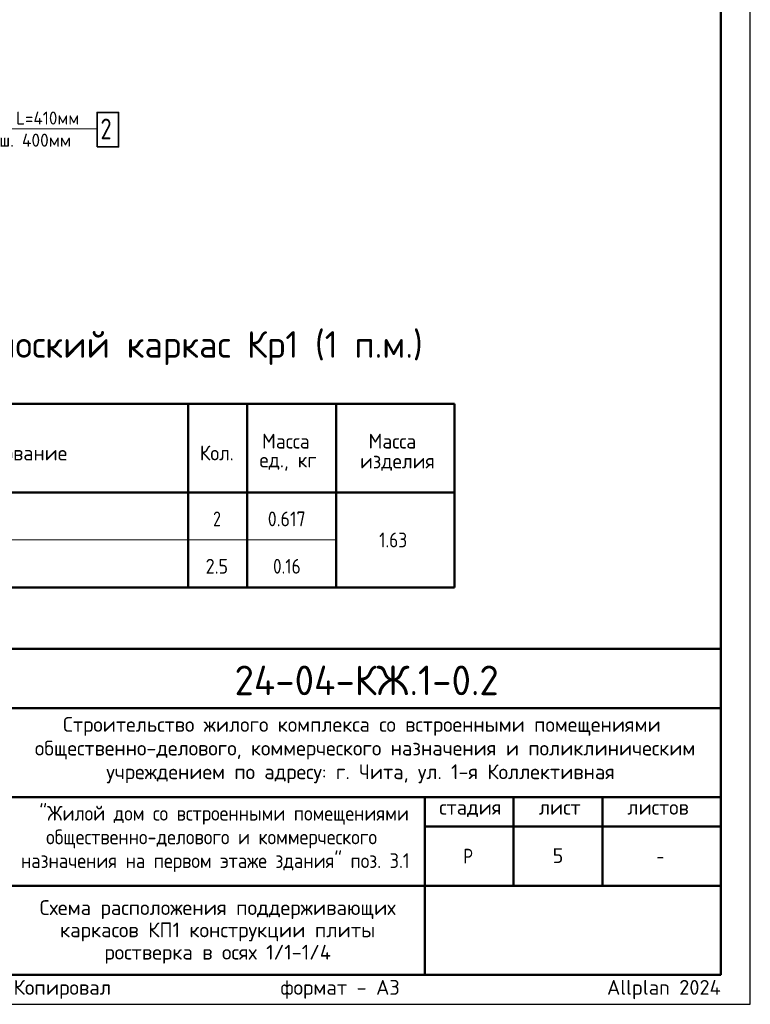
# Model space of a CAD drawing. Header units: millimetres. Extents: x 0 to 42000, y 0 to 29700.
# Tile 6 of 7: x 29655 to 42000, y 0 to 16625. Entities that reach past the tile are written whole.
import ezdxf

# ---------------------------------------------------------------- set-up
doc = ezdxf.new("R2010")
doc.units = ezdxf.units.MM
for name, color, linetype, lineweight in [('Standard', 7, 'Continuous', 25), ('Надписи', 7, 'Continuous', 25), ('Общий01', 7, 'Continuous', 13), ('Текст_ общее', 7, 'Continuous', 25)]:
    doc.layers.add(name, color=color, linetype=linetype, lineweight=lineweight)
doc.styles.add('ISOCPEUR', font='txt')

msp = doc.modelspace()

# ---------------------------------------------------------------- linework, layer by layer
at = {"layer": 'Standard', "color": 7, "linetype": 'Continuous', "lineweight": 50, "transparency": 33554687}
for p, q in [((23000, 10140), (37000, 10140)), ((32500, 10140), (32500, 7040)), ((33500, 10140), (33500, 7040)), ((35000, 10140), (35000, 7040)), ((37000, 10140), (37000, 7040)), ((23000, 8640), (37000, 8640)), ((23000, 8640), (37000, 8640)), ((23000, 8640), (37000, 8640)), ((23000, 7040), (37000, 7040)), ((23000, 6000), (41500, 6000)), ((29500, 5000), (41500, 5000)), ((29500, 3500), (41500, 3500)), ((36500, 2000), (36500, 3500)), ((38000, 2000), (38000, 3500)), ((39500, 2000), (39500, 3500)), ((36500, 3000), (41500, 3000)), ((29500, 2000), (41500, 2000)), ((36500, 500), (36500, 2000)), ((36500, 500), (36500, 2000))]:
    msp.add_line(p, q, dxfattribs=at)
at = {"layer": 'Standard', "color": 7, "linetype": 'Continuous', "lineweight": 25, "transparency": 33554687}
for p, q in [((41500, 500), (41500, 6000)), ((23000, 500), (41500, 500)), ((23000, 500), (41500, 500)), ((23000, 500), (41500, 500))]:
    msp.add_line(p, q, dxfattribs=at)
msp.add_lwpolyline([(0, 0), (42000, 0), (42000, 29700), (0, 29700), (0, 0)], close=True, dxfattribs=at)
at = {"layer": 'Standard', "color": 7, "linetype": 'Continuous', "lineweight": 50, "transparency": 33554687}
msp.add_lwpolyline([(2000, 29200), (41500, 29200), (41500, 500), (2000, 500), (2000, 29200)], close=True, dxfattribs=at)
at = {"layer": 'Standard', "color": 7, "linetype": 'Continuous', "lineweight": 13, "transparency": 33554687}
for points in [[(41500, 29200), (22000, 29200), (22000, 6000), (41500, 6000), (41500, 29200)], [(30963, 14779), (29209, 14779), (28600, 14779)], [(41500, 500), (23000, 500), (23000, 6000), (41500, 6000), (41500, 500)]]:
    msp.add_lwpolyline(points, dxfattribs=at)
at = {"layer": 'Standard', "color": 7, "linetype": 'Continuous', "lineweight": 25, "transparency": 33554687}
msp.add_lwpolyline([(41500, 6000), (23000, 6000), (23000, 500), (41500, 500), (41500, 6000)], dxfattribs=at)
at = {"layer": 'Общий01', "color": 7, "linetype": 'Continuous', "lineweight": 13, "transparency": 33554687}
msp.add_line((25000, 7840), (35000, 7840), dxfattribs=at)
at = {"layer": 'Текст_ общее', "color": 7, "linetype": 'Continuous', "lineweight": 35, "transparency": 33554687}
msp.add_lwpolyline([(30963, 14477), (31325, 14477), (31325, 15060), (30963, 15060), (30963, 14477)], dxfattribs=at)

# ---------------------------------------------------------------- texts
at = {"layer": 'Standard', "color": 7, "linetype": 'Continuous', "lineweight": 25, "transparency": 33554687, "attachment_point": 7, "style": 'ISOCPEUR'}
for s, insert, char_height, width in [('\\W0.95;Ø8 L=410мм', (29123, 14854), 220, 1709.54), ('\\W0.97;ш. 400мм', (29310, 14480), 220, 1337.59), ('\\W0.95;Масса', (33749, 9383), 250, 1043.43), ('\\W0.95;Масса', (35549, 9383), 250, 1043.44), ('\\W0.98;Наименование', (28212, 9183), 250, 2320.66), ('\\W0.93;Кол.', (32699, 9183), 250, 740.2), ('\\W0.95;ед., кг', (33706, 9008), 250, 1130.86), ('\\W0.96;изделия', (35406, 9008), 250, 1331.45), ('\\W0.78;2', (32922, 8071), 250, 272.01), ('\\W0.88;0.617', (33847, 8071), 250, 834.26), ('\\W0.85;1.63', (35729, 7715), 250, 655.33), ('\\W0.89;2.5', (32797, 7271), 250, 536.36), ('\\W0.85;0.16', (33935, 7271), 250, 655.32), ('\\W0.99;Строительство жилого комплекса со встроенными помещениями', (30388, 4533), 250, 10343.94), ('\\W0.99;общественно-делового, коммерческого назначения и поликлиническим', (29912, 4133), 250, 11292.27), ('\\W0.99;учреждением по адресу: г. Чита, ул. 1-я Коллективная', (31119, 3733), 250, 8881.18), ('\\W0.90;"Жилой дом со встроенными помещениями', (29989, 3033), 250, 6132.51), ('\\W0.90;общественно-делового и коммерческого', (30102, 2633), 250, 5904.55), ('\\W0.99;стадия    лист     листов', (36743, 3162), 250, 4372.59), ('\\W0.90;назначения на первом этаже здания" поз. 3.1', (29676, 2233), 250, 6756.08), ('\\W0.80;Р', (37150, 2375), 250, 299.86), ('\\W0.78;-', (40412, 2375), 250, 272.01)]:
    msp.add_mtext(s, dxfattribs=dict(at, insert=insert, char_height=char_height, width=width))
at = {"layer": 'Standard', "color": 7, "linetype": 'Continuous', "lineweight": 50, "transparency": 33554687, "attachment_point": 7, "style": 'ISOCPEUR'}
for s, insert, char_height, width in [('\\W0.98;Спецификация на плоский каркас Кр1 (1 п.м.)', (23588, 10794), 450, 13038.98), ('\\W0.96;24-04-КЖ.1-0.2', (33285, 5218), 500, 4936.77)]:
    msp.add_mtext(s, dxfattribs=dict(at, insert=insert, char_height=char_height, width=width))
at = {"layer": 'Standard', "color": 7, "linetype": 'Continuous', "lineweight": 25, "transparency": 33554687, "insert": (33000, 1758), "char_height": 250, "width": 6104.38, "attachment_point": 2, "line_spacing_factor": 0.903614}
msp.add_mtext('\\A1;{\\fISOCPEUR|i0|b0;\\H250.000000;\\W1.000000;\\C7;Схема расположения поддерживающих}\\P{\\fISOCPEUR|i0|b0;\\H250.000000;\\W1.000000;\\C7;каркасов КП1 конструкции плиты}\\P{\\fISOCPEUR|i0|b0;\\H250.000000;\\W1.000000;\\C7;ростверка в осях 1/1-1/4}\\P', dxfattribs=at)
at = {"layer": 'Standard', "color": 8, "linetype": 'Continuous', "lineweight": 13, "transparency": 33554687, "insert": (41500, 248), "char_height": 250, "width": 11749.46, "attachment_point": 6, "style": 'ISOCPEUR'}
msp.add_mtext('\\A1;{\\fISOCPEUR|i0|b0;\\H250.000000;\\W1.000000;\\C8;Копировал                  формат - А3                      Allplan 2024}\\P', dxfattribs=at)
at = {"layer": 'Надписи', "color": 7, "linetype": 'Continuous', "lineweight": 13, "transparency": 33554687, "insert": (38750, 2510), "char_height": 250, "width": 272.22, "attachment_point": 5, "style": 'ISOCPEUR'}
msp.add_mtext('\\A1;{\\fISOCPEUR|i0|b0;\\H250.000000;\\W1.000000;\\C7;5}\\P', dxfattribs=at)
at = {"layer": 'Текст_ общее', "color": 7, "linetype": 'Continuous', "lineweight": 35, "transparency": 33554687, "insert": (31021, 14605), "char_height": 350, "width": 380.8, "attachment_point": 7, "style": 'ISOCPEUR'}
msp.add_mtext('\\W0.78;2', dxfattribs=at)

doc.saveas('drawing.dxf')
